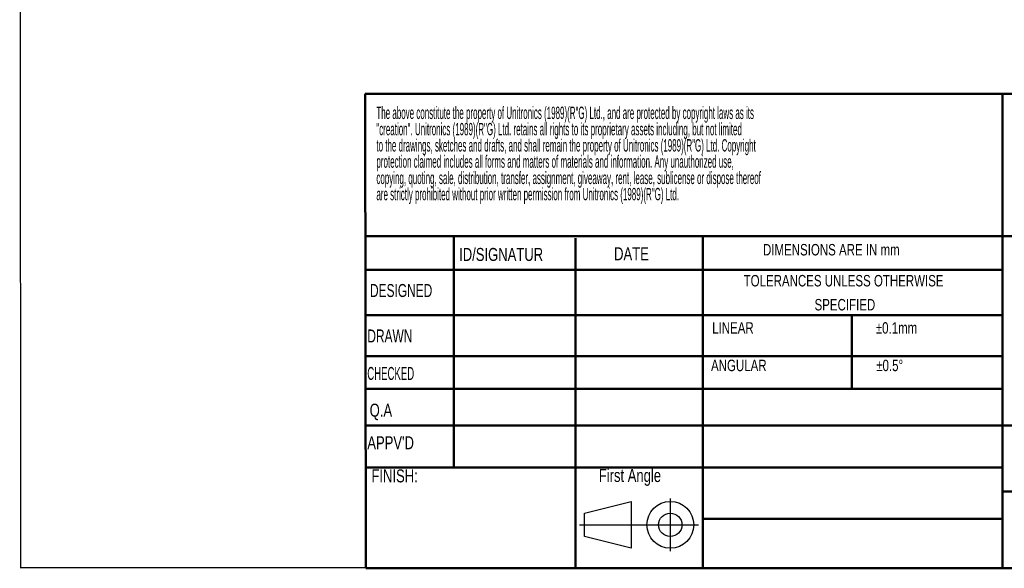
# Model space of a CAD drawing. Header units: millimetres. Extents: x 802 to 9345, y -804 to 1180.
# Tile 1 of 189: x 802 to 1219, y -804 to -571. Entities that reach past the tile are written whole.
import ezdxf

# ---------------------------------------------------------------- set-up
doc = ezdxf.new("R2010")
doc.units = ezdxf.units.MM
doc.header["$LTSCALE"] = 30.734
doc.layers.get('0').update_dxf_attribs({"linetype": 'CONTINUOUS'})
doc.styles.add('SLDTEXTSTYLE0', font='TXT', dxfattribs={"width": 0.75})
doc.styles.add('SLDTEXTSTYLE1', font='TXT', dxfattribs={"width": 0.686449})
doc.styles.add('SLDTEXTSTYLE3', font='TXT', dxfattribs={"width": 0.482098})
doc.styles.add('SLDTEXTSTYLE4', font='TXT', dxfattribs={"width": 0.551421})

# ---------------------------------------------------------------- blocks, each defined once
blk = doc.blocks.new('Block1')
for p, q in [((294.62, 17.06), (300.62, 18.56)), ((300.62, 18.56), (300.62, 12.56)), ((305.62, 18.94), (305.62, 12.19)), ((294.62, 14.06), (294.62, 17.06)), ((293.98, 15.56), (309.24, 15.56)), ((300.62, 12.56), (294.62, 14.06))]:
    blk.add_line(p, q)
for radius in [3, 1.5]:
    blk.add_circle((305.62, 15.56), radius)
blk = doc.blocks.new('SW_NOTE_1')
at = {"color": 0, "attachment_point": 2, "style": 'SLDTEXTSTYLE0'}
for s, insert, char_height in [('TOLERANCES UNLESS OTHERWISE', (13.54, 1.71), 1.3229), ('SPECIFIED', (13.69, -1.06), 1.323)]:
    blk.add_mtext(s, dxfattribs=dict(at, insert=insert, char_height=char_height))
blk = doc.blocks.new('SW_NOTE_0')
at = {"color": 0, "char_height": 1.5875, "attachment_point": 1, "style": 'SLDTEXTSTYLE3'}
for s, insert in [('The above constitute the property of Unitronics (1989)(R"G) Ltd., and are protected by copyright laws as its', (0, 2.05)), ('"creation". Unitronics (1989)(R"G) Ltd. retains all rights to its proprietary assets including, but not limited', (0, -0.04)), ('to the drawings, sketches and drafts, and shall remain the property of Unitronics (1989)(R"G) Ltd. Copyright', (0, -2.12)), ('protection claimed includes all forms and matters of materials and information. Any unauthorized use,', (0, -4.2)), ('copying, quoting, sale, distribution, transfer, assignment, giveaway, rent, lease, sublicense or dispose thereof', (0, -6.29)), ('are strictly prohibited without prior written permission from Unitronics (1989)(R"G) Ltd.', (0, -8.37))]:
    blk.add_mtext(s, dxfattribs=dict(at, insert=insert))

msp = doc.modelspace()

# ---------------------------------------------------------------- linework, layer by layer
for p, q in [((801.61, 163.3), (801.94, -804)), ((9344.74, -804), (801.94, -803.77))]:
    msp.add_line(p, q)
at = {"color": 7, "linetype": 'Continuous', "lineweight": 50}
for p, q in [((948.19, -602.73), (1446.57, -602.73)), ((948.19, -602.73), (948.52, -803.94)), ((1218.53, -602.73), (1218.53, -803.94)), ((1446.57, -663.14), (948.29, -663.14)), ((985.84, -663.14), (985.84, -761.18)), ((1037.44, -663.92), (1037.44, -803.94)), ((1091.44, -803.94), (1091.44, -663.14)), ((1218.53, -677.41), (948.31, -677.41)), ((1218.53, -696.6), (948.35, -696.6)), ((1154.66, -696.6), (1154.66, -727.93)), ((1218.53, -713.97), (948.37, -713.97)), ((1218.53, -727.93), (948.4, -727.93)), ((950.39, -743.44), (948.42, -743.44)), ((950.39, -743.44), (1446.57, -743.44)), ((1091.44, -761.18), (948.45, -761.18)), ((1446.57, -771.48), (1218.53, -771.48)), ((948.52, -803.94), (1446.9, -803.94))]:
    msp.add_line(p, q, dxfattribs=at)
at = {"linetype": 'Continuous', "lineweight": 50}
for p, q in [((1218.53, -761.18), (1091.44, -761.18)), ((1218.53, -783), (1091.44, -783))]:
    msp.add_line(p, q, dxfattribs=at)

# ---------------------------------------------------------------- block references
for name, p, xscale, yscale, zscale in [('SW_NOTE_0', (952.94, -614.98), 3.307392, 3.307392, 3.307392), ('SW_NOTE_1', (1101.37, -685.88), 3.67488, 3.67488, 3.67488)]:
    msp.add_blockref(name, p, dxfattribs=dict(xscale=xscale, yscale=yscale, zscale=zscale))
at = {"color": 7, "linetype": 'Continuous', "xscale": 3.307392, "yscale": 3.307392, "zscale": 3.307392}
msp.add_blockref('Block1', (66.81, -837.04), dxfattribs=at)

# ---------------------------------------------------------------- texts
at = {"color": 7, "linetype": 'Continuous', "lineweight": 0, "attachment_point": 1}
for s, insert, char_height, style in [('ID/SIGNATUR', (988.04, -668.13), 5.5123, 'SLDTEXTSTYLE0'), ('DATE', (1053.77, -667.85), 5.512, 'SLDTEXTSTYLE0'), ('DRAWN', (949.09, -702.71), 5.512, 'SLDTEXTSTYLE1'), ('Q.A', (950.08, -734.18), 5.512, 'SLDTEXTSTYLE0'), ("APPV'D", (949.08, -748.01), 5.512, 'SLDTEXTSTYLE0')]:
    msp.add_mtext(s, dxfattribs=dict(at, insert=insert, char_height=char_height, style=style))
at = {"attachment_point": 1}
for s, insert, char_height, style in [('DIMENSIONS ARE IN mm', (1116.95, -666.45), 4.8616, 'SLDTEXTSTYLE0'), ('DESIGNED', (950.22, -683.43), 5.512, 'SLDTEXTSTYLE1'), ('LINEAR', (1095.39, -699.61), 4.862, 'SLDTEXTSTYLE0'), ('±0.1mm', (1164.8, -699.61), 4.862, 'SLDTEXTSTYLE0'), ('ANGULAR', (1094.9, -715.52), 4.862, 'SLDTEXTSTYLE0'), ('±0.5°', (1164.98, -715.52), 4.862, 'SLDTEXTSTYLE0'), ('CHECKED', (949.08, -718.61), 5.512, 'SLDTEXTSTYLE4'), ('FINISH:', (950.83, -762.04), 5.512, 'SLDTEXTSTYLE0'), ('First Angle', (1047.28, -761.88), 5.5123, 'SLDTEXTSTYLE0')]:
    msp.add_mtext(s, dxfattribs=dict(at, insert=insert, char_height=char_height, style=style))

doc.saveas('drawing.dxf')
